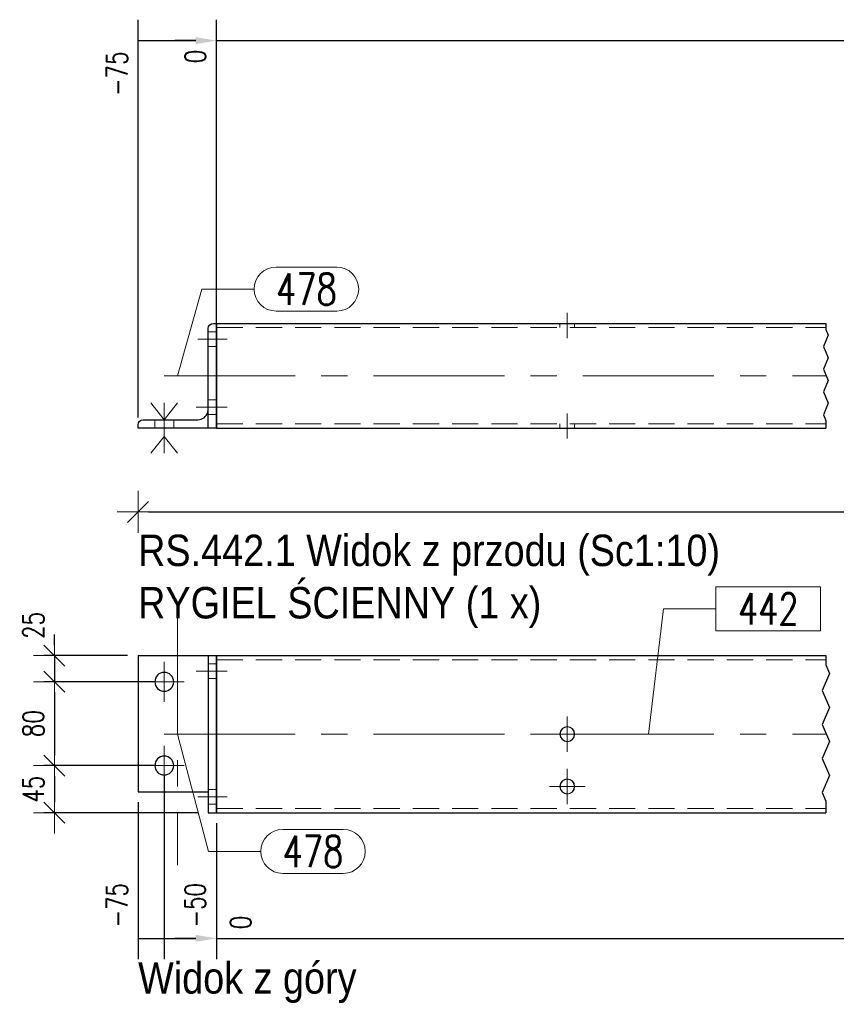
# Model space of a CAD drawing. Header units: millimetres. Extents: x -876 to 136, y 14938 to 15607.
# Tile 8 of 46: x -695 to -617, y 15195 to 15289. Entities that reach past the tile are written whole.
import ezdxf

# ---------------------------------------------------------------- set-up
doc = ezdxf.new("R2010")
doc.units = ezdxf.units.MM
doc.header["$LTSCALE"] = 10
doc.linetypes.add('HIDDEN', pattern=[0.375, 0.25, -0.125])
doc.linetypes.add('MITTE', pattern=[2, 1.25, -0.25, 0.25, -0.25])
doc.layers.get('Defpoints').update_dxf_attribs({"color": 1})
for name, color, linetype, lineweight in [('PS_Bolt', 4, 'Continuous', 13), ('PS_DIM', 4, 'Continuous', 13), ('PS_Hidden', 2, 'HIDDEN', 9), ('PS_Mid', 5, 'MITTE', 15), ('PS_Pos', 1, 'Continuous', 15), ('PS_Shape', 161, 'Continuous', 30), ('PS_SOLID', 7, 'Continuous', 30), ('PS_TEXT', 3, 'Continuous', 18)]:
    doc.layers.add(name, color=color, linetype=linetype, lineweight=lineweight)
doc.styles.add('gil', font='txt', dxfattribs={"width": 0.9})
doc.styles.add('simplex', font='simplex.shx', dxfattribs={"width": 0.75})
doc.dimstyles.new('1_10_GŁ_DS1-LS10', dxfattribs={"dimtxt": 2, "dimasz": 2, "dimexe": 2, "dimexo": 1, "dimgap": 1, "dimtad": 1, "dimjust": 4, "dimdec": 0, "dimlfac": 10, "dimtxsty": 'simplex', "dimblk1": 'NONE', "dimsah": 1, "dimcen": 2, "dimclrd": 256, "dimclre": 256, "dimclrt": 3, "dimadec": 1, "dimazin": 0, "dimtfac": 1, "dimtdec": 0, "dimtmove": 2, "dimatfit": 3, "dimfxl": 1, "dimarcsym": 0})
doc.dimstyles.new('1_10_PRZ_DS1-LS10', dxfattribs={"dimtxt": 2, "dimasz": 1, "dimexe": 2, "dimexo": 5, "dimgap": 1, "dimtad": 1, "dimdec": 0, "dimlfac": 10, "dimtxsty": 'simplex', "dimblk": 'dimznak', "dimcen": 2, "dimse1": 1, "dimse2": 1, "dimclrt": 3, "dimadec": 1, "dimazin": 0, "dimtfac": 1, "dimtdec": 0, "dimtix": 1, "dimtmove": 2, "dimatfit": 3, "dimldrblk": 'dim-grot', "dimfxl": 1, "dimarcsym": 0})
doc.dimstyles.new('1_10_SC', dxfattribs={"dimtxt": 2, "dimasz": 1, "dimexe": 1, "dimexo": 1, "dimgap": 1, "dimtad": 1, "dimdec": 0, "dimlfac": 10, "dimtxsty": 'simplex', "dimblk": 'dimznak', "dimcen": 2, "dimclrd": 256, "dimclre": 256, "dimclrt": 3, "dimadec": 1, "dimazin": 0, "dimtfac": 1, "dimtdec": 0, "dimtix": 1, "dimtmove": 2, "dimatfit": 3, "dimldrblk": 'dim-grot', "dimfxl": 1, "dimarcsym": 0})

# ---------------------------------------------------------------- blocks, each defined once
blk = doc.blocks.new('*D66')
at = {"layer": 'Defpoints', "color": 0, "transparency": 16777216}
for p in [(-676.121, 15287.305), (-683.621, 15250.305), (-676.121, 15250.305)]:
    blk.add_point(p, dxfattribs=at)
at = {"layer": 'PS_DIM', "lineweight": -2, "transparency": 16777216}
for p, q in [((-683.621, 15251.305), (-683.621, 15289.305)), ((-676.121, 15251.305), (-676.121, 15289.305)), ((-683.621, 15287.305), (-678.121, 15287.305))]:
    blk.add_line(p, q, dxfattribs=at)
at = {"layer": 'PS_DIM', "transparency": 16777216}
blk.add_solid([(-678.121, 15287.638), (-678.121, 15286.971), (-676.121, 15287.305)], dxfattribs=at)
at = {"layer": 'PS_DIM', "color": 3, "transparency": 16777216, "insert": (-685.641, 15284.142), "char_height": 2, "attachment_point": 5, "rotation": 90, "style": 'simplex'}
blk.add_mtext('-75', dxfattribs=at)
blk = doc.blocks.new('_None')
blk = doc.blocks.new('*D67')
at = {"layer": 'Defpoints', "color": 0, "transparency": 16777216}
for p in [(-676.121, 15287.305), (-676.121, 15250.305), (-676.121, 15250.305)]:
    blk.add_point(p, dxfattribs=at)
at = {"layer": 'PS_DIM', "lineweight": -2, "transparency": 16777216}
for p, q in [((-676.121, 15251.305), (-676.121, 15289.305)), ((-676.121, 15251.305), (-676.121, 15289.305)), ((-678.121, 15287.305), (-680.121, 15287.305)), ((-676.121, 15287.305), (-674.121, 15287.305))]:
    blk.add_line(p, q, dxfattribs=at)
at = {"layer": 'PS_DIM', "transparency": 16777216}
blk.add_solid([(-678.121, 15287.638), (-678.121, 15286.971), (-676.121, 15287.305)], dxfattribs=at)
at = {"layer": 'PS_DIM', "color": 3, "transparency": 16777216, "insert": (-678.141, 15285.785), "char_height": 2, "attachment_point": 5, "rotation": 90, "style": 'simplex'}
blk.add_mtext('0', dxfattribs=at)
blk = doc.blocks.new('*D68')
at = {"layer": 'Defpoints', "color": 0, "transparency": 16777216}
for p in [(-580.421, 15287.305), (-580.421, 15274.505), (-676.121, 15250.305)]:
    blk.add_point(p, dxfattribs=at)
at = {"layer": 'PS_DIM', "lineweight": -2, "transparency": 16777216}
for p, q in [((-676.121, 15251.305), (-676.121, 15289.305)), ((-580.421, 15275.505), (-580.421, 15289.305)), ((-676.121, 15287.305), (-582.421, 15287.305))]:
    blk.add_line(p, q, dxfattribs=at)
at = {"layer": 'PS_DIM', "transparency": 16777216}
blk.add_solid([(-582.421, 15287.638), (-582.421, 15286.971), (-580.421, 15287.305)], dxfattribs=at)
at = {"layer": 'PS_DIM', "color": 3, "transparency": 16777216, "insert": (-582.441, 15283.785), "char_height": 2, "attachment_point": 5, "rotation": 90, "style": 'simplex'}
blk.add_mtext('3010', dxfattribs=at)
blk = doc.blocks.new('*D69')
at = {"layer": 'Defpoints', "color": 0, "transparency": 16777216}
for p in [(-570.421, 15287.305), (-570.421, 15274.505), (-676.121, 15250.305)]:
    blk.add_point(p, dxfattribs=at)
at = {"layer": 'PS_DIM', "lineweight": -2, "transparency": 16777216}
for p, q in [((-676.121, 15251.305), (-676.121, 15289.305)), ((-570.421, 15275.505), (-570.421, 15289.305)), ((-676.121, 15287.305), (-572.421, 15287.305))]:
    blk.add_line(p, q, dxfattribs=at)
at = {"layer": 'PS_DIM', "transparency": 16777216}
blk.add_solid([(-572.421, 15287.638), (-572.421, 15286.971), (-570.421, 15287.305)], dxfattribs=at)
at = {"layer": 'PS_DIM', "color": 3, "transparency": 16777216, "insert": (-572.441, 15283.927), "char_height": 2, "attachment_point": 5, "rotation": 90, "style": 'simplex'}
blk.add_mtext('3110', dxfattribs=at)
blk = doc.blocks.new('*D70')
at = {"layer": 'Defpoints', "color": 0, "transparency": 16777216}
for p in [(-540.421, 15287.305), (-540.421, 15274.505), (-676.121, 15250.305)]:
    blk.add_point(p, dxfattribs=at)
at = {"layer": 'PS_DIM', "lineweight": -2, "transparency": 16777216}
for p, q in [((-676.121, 15251.305), (-676.121, 15289.305)), ((-540.421, 15275.505), (-540.421, 15289.305)), ((-676.121, 15287.305), (-542.421, 15287.305))]:
    blk.add_line(p, q, dxfattribs=at)
at = {"layer": 'PS_DIM', "transparency": 16777216}
blk.add_solid([(-542.421, 15287.638), (-542.421, 15286.971), (-540.421, 15287.305)], dxfattribs=at)
at = {"layer": 'PS_DIM', "color": 3, "transparency": 16777216, "insert": (-542.441, 15283.785), "char_height": 2, "attachment_point": 5, "rotation": 90, "style": 'simplex'}
blk.add_mtext('3410', dxfattribs=at)
blk = doc.blocks.new('*D71')
at = {"layer": 'Defpoints', "color": 0, "transparency": 16777216}
for p in [(-528.921, 15287.305), (-528.921, 15272.505), (-676.121, 15250.305)]:
    blk.add_point(p, dxfattribs=at)
at = {"layer": 'PS_DIM', "lineweight": -2, "transparency": 16777216}
for p, q in [((-676.121, 15251.305), (-676.121, 15289.305)), ((-528.921, 15273.505), (-528.921, 15289.305)), ((-676.121, 15287.305), (-530.921, 15287.305))]:
    blk.add_line(p, q, dxfattribs=at)
at = {"layer": 'PS_DIM', "transparency": 16777216}
blk.add_solid([(-530.921, 15287.638), (-530.921, 15286.971), (-528.921, 15287.305)], dxfattribs=at)
at = {"layer": 'PS_DIM', "color": 3, "transparency": 16777216, "insert": (-530.941, 15283.642), "char_height": 2, "attachment_point": 5, "rotation": 90, "style": 'simplex'}
blk.add_mtext('3525', dxfattribs=at)
blk = doc.blocks.new('*D72')
at = {"layer": 'Defpoints', "color": 0, "transparency": 16777216}
for p in [(-427.521, 15287.305), (-427.521, 15260.305), (-676.121, 15250.305)]:
    blk.add_point(p, dxfattribs=at)
at = {"layer": 'PS_DIM', "lineweight": -2, "transparency": 16777216}
for p, q in [((-676.121, 15251.305), (-676.121, 15289.305)), ((-427.521, 15261.305), (-427.521, 15289.305)), ((-676.121, 15287.305), (-429.521, 15287.305))]:
    blk.add_line(p, q, dxfattribs=at)
at = {"layer": 'PS_DIM', "transparency": 16777216}
blk.add_solid([(-429.521, 15287.638), (-429.521, 15286.971), (-427.521, 15287.305)], dxfattribs=at)
at = {"layer": 'PS_DIM', "color": 3, "transparency": 16777216, "insert": (-429.541, 15283.642), "char_height": 2, "attachment_point": 5, "rotation": 90, "style": 'simplex'}
blk.add_mtext('6570', dxfattribs=at)
blk = doc.blocks.new('*D73')
at = {"layer": 'Defpoints', "color": 0, "transparency": 16777216}
for p in [(-420.021, 15287.305), (-676.121, 15250.305), (-420.021, 15250.305)]:
    blk.add_point(p, dxfattribs=at)
at = {"layer": 'PS_DIM', "lineweight": -2, "transparency": 16777216}
for p, q in [((-676.121, 15251.305), (-676.121, 15289.305)), ((-420.021, 15251.305), (-420.021, 15289.305)), ((-676.121, 15287.305), (-422.021, 15287.305))]:
    blk.add_line(p, q, dxfattribs=at)
at = {"layer": 'PS_DIM', "transparency": 16777216}
blk.add_solid([(-422.021, 15287.638), (-422.021, 15286.971), (-420.021, 15287.305)], dxfattribs=at)
at = {"layer": 'PS_DIM', "color": 3, "transparency": 16777216, "insert": (-422.041, 15283.642), "char_height": 2, "attachment_point": 5, "rotation": 90, "style": 'simplex'}
blk.add_mtext('6645', dxfattribs=at)
blk = doc.blocks.new('dimznak')
at = {"color": 0}
for points in [[(0, 2), (0, -2)], [(-2, 0), (2, 0)]]:
    blk.add_lwpolyline(points, dxfattribs=at)
at = {"color": 2}
blk.add_lwpolyline([(1, 1), (-1, -1)], dxfattribs=at)
blk = doc.blocks.new('*D75')
at = {"layer": 'Defpoints', "color": 0, "transparency": 16777216}
for p in [(-683.621, 15228.585), (-691.621, 15226.085), (-681.121, 15226.085)]:
    blk.add_point(p, dxfattribs=at)
at = {"layer": 'PS_DIM', "lineweight": -2, "transparency": 16777216}
for p, q in [((-691.621, 15229.585), (-691.621, 15230.585)), ((-684.621, 15228.585), (-692.621, 15228.585)), ((-691.621, 15228.585), (-691.621, 15226.085)), ((-682.121, 15226.085), (-692.621, 15226.085)), ((-691.621, 15225.085), (-691.621, 15224.085))]:
    blk.add_line(p, q, dxfattribs=at)
for p, rotation in [((-691.621, 15228.585), 270), ((-691.621, 15226.085), 90)]:
    blk.add_blockref('dimznak', p, dxfattribs=dict(at, rotation=rotation))
at = {"layer": 'PS_DIM', "color": 3, "transparency": 16777216, "insert": (-693.621, 15231.47), "char_height": 2, "attachment_point": 5, "rotation": 90, "style": 'simplex'}
blk.add_mtext('25', dxfattribs=at)
blk = doc.blocks.new('dim-grot')
blk.add_hatch(color=256).paths.add_polyline_path([(0, 0), (-2, 0.5), (-2, -0.5)])
blk.add_lwpolyline([(0, 0), (-2, 0.5), (-2, -0.5), (0, 0)])
blk = doc.blocks.new('*D76')
at = {"layer": 'Defpoints', "color": 0, "transparency": 16777216}
for p in [(-681.121, 15226.085), (-691.621, 15218.085), (-681.121, 15218.085)]:
    blk.add_point(p, dxfattribs=at)
at = {"layer": 'PS_DIM', "lineweight": -2, "transparency": 16777216}
for p, q in [((-682.121, 15226.085), (-692.621, 15226.085)), ((-691.621, 15225.085), (-691.621, 15219.085)), ((-682.121, 15218.085), (-692.621, 15218.085))]:
    blk.add_line(p, q, dxfattribs=at)
for p, rotation in [((-691.621, 15226.085), 90), ((-691.621, 15218.085), 270)]:
    blk.add_blockref('dimznak', p, dxfattribs=dict(at, rotation=rotation))
at = {"layer": 'PS_DIM', "color": 3, "transparency": 16777216, "insert": (-693.621, 15222.085), "char_height": 2, "attachment_point": 5, "rotation": 90, "style": 'simplex'}
blk.add_mtext('80', dxfattribs=at)
blk = doc.blocks.new('*D77')
at = {"layer": 'Defpoints', "color": 0, "transparency": 16777216}
for p in [(-681.121, 15218.085), (-691.621, 15213.585), (-676.921, 15213.585)]:
    blk.add_point(p, dxfattribs=at)
at = {"layer": 'PS_DIM', "lineweight": -2, "transparency": 16777216}
for p, q in [((-682.121, 15218.085), (-692.621, 15218.085)), ((-691.621, 15217.085), (-691.621, 15214.585)), ((-677.921, 15213.585), (-692.621, 15213.585))]:
    blk.add_line(p, q, dxfattribs=at)
for p, rotation in [((-691.621, 15218.085), 90), ((-691.621, 15213.585), 270)]:
    blk.add_blockref('dimznak', p, dxfattribs=dict(at, rotation=rotation))
at = {"layer": 'PS_DIM', "color": 3, "transparency": 16777216, "insert": (-693.621, 15215.835), "char_height": 2, "attachment_point": 5, "rotation": 90, "style": 'simplex'}
blk.add_mtext('45', dxfattribs=at)
blk = doc.blocks.new('*D81')
at = {"layer": 'Defpoints', "color": 0, "transparency": 16777216}
for p in [(-683.621, 15215.585), (-676.121, 15213.585), (-676.121, 15201.585)]:
    blk.add_point(p, dxfattribs=at)
at = {"layer": 'PS_DIM', "lineweight": -2, "transparency": 16777216}
for p, q in [((-683.621, 15214.585), (-683.621, 15199.585)), ((-676.121, 15212.585), (-676.121, 15199.585)), ((-683.621, 15201.585), (-678.121, 15201.585))]:
    blk.add_line(p, q, dxfattribs=at)
at = {"layer": 'PS_DIM', "transparency": 16777216}
blk.add_solid([(-678.121, 15201.918), (-678.121, 15201.252), (-676.121, 15201.585)], dxfattribs=at)
at = {"layer": 'PS_DIM', "color": 3, "transparency": 16777216, "insert": (-685.641, 15204.748), "char_height": 2, "attachment_point": 5, "rotation": 90, "style": 'simplex'}
blk.add_mtext('-75', dxfattribs=at)
blk = doc.blocks.new('*D82')
at = {"layer": 'Defpoints', "color": 0, "transparency": 16777216}
for p in [(-681.121, 15218.085), (-676.121, 15213.585), (-676.121, 15201.585)]:
    blk.add_point(p, dxfattribs=at)
at = {"layer": 'PS_DIM', "lineweight": -2, "transparency": 16777216}
for p, q in [((-681.121, 15217.085), (-681.121, 15199.585)), ((-676.121, 15212.585), (-676.121, 15199.585)), ((-681.121, 15201.585), (-678.121, 15201.585))]:
    blk.add_line(p, q, dxfattribs=at)
at = {"layer": 'PS_DIM', "transparency": 16777216}
blk.add_solid([(-678.121, 15201.918), (-678.121, 15201.252), (-676.121, 15201.585)], dxfattribs=at)
at = {"layer": 'PS_DIM', "color": 3, "transparency": 16777216, "insert": (-678.168, 15204.748), "char_height": 2, "attachment_point": 5, "rotation": 90, "style": 'simplex'}
blk.add_mtext('-50', dxfattribs=at)
blk = doc.blocks.new('*D83')
at = {"layer": 'Defpoints', "color": 0, "transparency": 16777216}
for p in [(-676.121, 15213.585), (-676.121, 15213.585), (-676.121, 15201.585)]:
    blk.add_point(p, dxfattribs=at)
at = {"layer": 'PS_DIM', "lineweight": -2, "transparency": 16777216}
for p, q in [((-676.121, 15212.585), (-676.121, 15199.585)), ((-676.121, 15212.585), (-676.121, 15199.585)), ((-678.121, 15201.585), (-680.121, 15201.585)), ((-676.121, 15201.585), (-674.121, 15201.585))]:
    blk.add_line(p, q, dxfattribs=at)
at = {"layer": 'PS_DIM', "transparency": 16777216}
blk.add_solid([(-678.121, 15201.918), (-678.121, 15201.252), (-676.121, 15201.585)], dxfattribs=at)
at = {"layer": 'PS_DIM', "color": 3, "transparency": 16777216, "insert": (-673.825, 15203.105), "char_height": 2, "attachment_point": 5, "rotation": 90, "style": 'simplex'}
blk.add_mtext('0', dxfattribs=at)
blk = doc.blocks.new('*D84')
at = {"layer": 'Defpoints', "color": 0, "transparency": 16777216}
for p in [(-588.421, 15219.685), (-676.121, 15213.585), (-588.421, 15201.585)]:
    blk.add_point(p, dxfattribs=at)
at = {"layer": 'PS_DIM', "lineweight": -2, "transparency": 16777216}
for p, q in [((-588.421, 15218.685), (-588.421, 15199.585)), ((-676.121, 15212.585), (-676.121, 15199.585)), ((-676.121, 15201.585), (-590.421, 15201.585))]:
    blk.add_line(p, q, dxfattribs=at)
at = {"layer": 'PS_DIM', "transparency": 16777216}
blk.add_solid([(-590.421, 15201.918), (-590.421, 15201.252), (-588.421, 15201.585)], dxfattribs=at)
at = {"layer": 'PS_DIM', "color": 3, "transparency": 16777216, "insert": (-590.441, 15205.248), "char_height": 2, "attachment_point": 5, "rotation": 90, "style": 'simplex'}
blk.add_mtext('2930', dxfattribs=at)
blk = doc.blocks.new('*D85')
at = {"layer": 'Defpoints', "color": 0, "transparency": 16777216}
for p in [(-582.921, 15216.085), (-676.121, 15213.585), (-582.921, 15201.585)]:
    blk.add_point(p, dxfattribs=at)
at = {"layer": 'PS_DIM', "lineweight": -2, "transparency": 16777216}
for p, q in [((-582.921, 15215.085), (-582.921, 15199.585)), ((-676.121, 15212.585), (-676.121, 15199.585)), ((-676.121, 15201.585), (-584.921, 15201.585))]:
    blk.add_line(p, q, dxfattribs=at)
at = {"layer": 'PS_DIM', "transparency": 16777216}
blk.add_solid([(-584.921, 15201.918), (-584.921, 15201.252), (-582.921, 15201.585)], dxfattribs=at)
at = {"layer": 'PS_DIM', "color": 3, "transparency": 16777216, "insert": (-584.941, 15205.248), "char_height": 2, "attachment_point": 5, "rotation": 90, "style": 'simplex'}
blk.add_mtext('2985', dxfattribs=at)
blk = doc.blocks.new('*D86')
at = {"layer": 'Defpoints', "color": 0, "transparency": 16777216}
for p in [(-567.921, 15216.085), (-676.121, 15213.585), (-567.921, 15201.585)]:
    blk.add_point(p, dxfattribs=at)
at = {"layer": 'PS_DIM', "lineweight": -2, "transparency": 16777216}
for p, q in [((-567.921, 15215.085), (-567.921, 15199.585)), ((-676.121, 15212.585), (-676.121, 15199.585)), ((-676.121, 15201.585), (-569.921, 15201.585))]:
    blk.add_line(p, q, dxfattribs=at)
at = {"layer": 'PS_DIM', "transparency": 16777216}
blk.add_solid([(-569.921, 15201.918), (-569.921, 15201.252), (-567.921, 15201.585)], dxfattribs=at)
at = {"layer": 'PS_DIM', "color": 3, "transparency": 16777216, "insert": (-569.941, 15205.105), "char_height": 2, "attachment_point": 5, "rotation": 90, "style": 'simplex'}
blk.add_mtext('3135', dxfattribs=at)
blk = doc.blocks.new('*D87')
at = {"layer": 'Defpoints', "color": 0, "transparency": 16777216}
for p in [(-552.921, 15216.085), (-676.121, 15213.585), (-552.921, 15201.585)]:
    blk.add_point(p, dxfattribs=at)
at = {"layer": 'PS_DIM', "lineweight": -2, "transparency": 16777216}
for p, q in [((-552.921, 15215.085), (-552.921, 15199.585)), ((-676.121, 15212.585), (-676.121, 15199.585)), ((-676.121, 15201.585), (-554.921, 15201.585))]:
    blk.add_line(p, q, dxfattribs=at)
at = {"layer": 'PS_DIM', "transparency": 16777216}
blk.add_solid([(-554.921, 15201.918), (-554.921, 15201.252), (-552.921, 15201.585)], dxfattribs=at)
at = {"layer": 'PS_DIM', "color": 3, "transparency": 16777216, "insert": (-554.941, 15205.248), "char_height": 2, "attachment_point": 5, "rotation": 90, "style": 'simplex'}
blk.add_mtext('3285', dxfattribs=at)
blk = doc.blocks.new('*D88')
at = {"layer": 'Defpoints', "color": 0, "transparency": 16777216}
for p in [(-537.921, 15216.085), (-676.121, 15213.585), (-537.921, 15201.585)]:
    blk.add_point(p, dxfattribs=at)
at = {"layer": 'PS_DIM', "lineweight": -2, "transparency": 16777216}
for p, q in [((-537.921, 15215.085), (-537.921, 15199.585)), ((-676.121, 15212.585), (-676.121, 15199.585)), ((-676.121, 15201.585), (-539.921, 15201.585))]:
    blk.add_line(p, q, dxfattribs=at)
at = {"layer": 'PS_DIM', "transparency": 16777216}
blk.add_solid([(-539.921, 15201.918), (-539.921, 15201.252), (-537.921, 15201.585)], dxfattribs=at)
at = {"layer": 'PS_DIM', "color": 3, "transparency": 16777216, "insert": (-539.941, 15205.248), "char_height": 2, "attachment_point": 5, "rotation": 90, "style": 'simplex'}
blk.add_mtext('3435', dxfattribs=at)
blk = doc.blocks.new('*D89')
at = {"layer": 'Defpoints', "color": 0, "transparency": 16777216}
for p in [(-532.421, 15219.685), (-676.121, 15213.585), (-532.421, 15201.585)]:
    blk.add_point(p, dxfattribs=at)
at = {"layer": 'PS_DIM', "lineweight": -2, "transparency": 16777216}
for p, q in [((-532.421, 15218.685), (-532.421, 15199.585)), ((-676.121, 15212.585), (-676.121, 15199.585)), ((-676.121, 15201.585), (-534.421, 15201.585))]:
    blk.add_line(p, q, dxfattribs=at)
at = {"layer": 'PS_DIM', "transparency": 16777216}
blk.add_solid([(-534.421, 15201.918), (-534.421, 15201.252), (-532.421, 15201.585)], dxfattribs=at)
at = {"layer": 'PS_DIM', "color": 3, "transparency": 16777216, "insert": (-534.441, 15205.248), "char_height": 2, "attachment_point": 5, "rotation": 90, "style": 'simplex'}
blk.add_mtext('3490', dxfattribs=at)
blk = doc.blocks.new('*D90')
at = {"layer": 'Defpoints', "color": 0, "transparency": 16777216}
for p in [(-422.521, 15218.085), (-676.121, 15213.585), (-422.521, 15201.585)]:
    blk.add_point(p, dxfattribs=at)
at = {"layer": 'PS_DIM', "lineweight": -2, "transparency": 16777216}
for p, q in [((-422.521, 15217.085), (-422.521, 15199.585)), ((-676.121, 15212.585), (-676.121, 15199.585)), ((-676.121, 15201.585), (-424.521, 15201.585))]:
    blk.add_line(p, q, dxfattribs=at)
at = {"layer": 'PS_DIM', "transparency": 16777216}
blk.add_solid([(-424.521, 15201.918), (-424.521, 15201.252), (-422.521, 15201.585)], dxfattribs=at)
at = {"layer": 'PS_DIM', "color": 3, "transparency": 16777216, "insert": (-424.541, 15205.248), "char_height": 2, "attachment_point": 5, "rotation": 90, "style": 'simplex'}
blk.add_mtext('6620', dxfattribs=at)
blk = doc.blocks.new('*D91')
at = {"layer": 'Defpoints', "color": 0, "transparency": 16777216}
for p in [(-420.021, 15215.585), (-676.121, 15213.585), (-420.021, 15201.585)]:
    blk.add_point(p, dxfattribs=at)
at = {"layer": 'PS_DIM', "lineweight": -2, "transparency": 16777216}
for p, q in [((-420.021, 15214.585), (-420.021, 15199.585)), ((-676.121, 15212.585), (-676.121, 15199.585)), ((-676.121, 15201.585), (-422.021, 15201.585))]:
    blk.add_line(p, q, dxfattribs=at)
at = {"layer": 'PS_DIM', "transparency": 16777216}
blk.add_solid([(-422.021, 15201.918), (-422.021, 15201.252), (-420.021, 15201.585)], dxfattribs=at)
at = {"layer": 'PS_DIM', "color": 3, "transparency": 16777216, "insert": (-418.001, 15205.248), "char_height": 2, "attachment_point": 5, "rotation": 90, "style": 'simplex'}
blk.add_mtext('6645', dxfattribs=at)
blk = doc.blocks.new('*D429')
at = {"layer": 'Defpoints', "color": 0, "transparency": 16777216}
for p in [(-683.621, 15250.305), (-420.021, 15250.305), (-420.021, 15242.305)]:
    blk.add_point(p, dxfattribs=at)
at = {"layer": 'PS_DIM', "color": 0, "lineweight": -2, "transparency": 16777216}
blk.add_line((-682.621, 15242.305), (-421.021, 15242.305), dxfattribs=at)
at = {"layer": 'PS_DIM', "color": 0, "lineweight": -2, "transparency": 16777216, "rotation": 180}
blk.add_blockref('dimznak', (-683.621, 15242.305), dxfattribs=at)
at = {"layer": 'PS_DIM', "color": 0, "lineweight": -2, "transparency": 16777216}
blk.add_blockref('dimznak', (-420.021, 15242.305), dxfattribs=at)
at = {"layer": 'PS_DIM', "color": 3, "transparency": 16777216, "insert": (-551.821, 15244.345), "char_height": 2, "attachment_point": 5, "style": 'simplex'}
blk.add_mtext('6720', dxfattribs=at)
blk = doc.blocks.new('*X523')
at = {"color": 4, "linetype": 'Continuous'}
for p, q in [((-682.401, 15252.705), (-681.121, 15251.105)), ((-681.121, 15251.105), (-679.841, 15252.705)), ((-681.121, 15252.705), (-681.121, 15247.905)), ((-682.401, 15247.905), (-681.121, 15249.505)), ((-681.121, 15249.505), (-679.841, 15247.905))]:
    blk.add_line(p, q, dxfattribs=at)
blk = doc.blocks.new('*X527')
at = {"color": 4, "linetype": 'Continuous'}
for p, q in [((-682.401, 15252.705), (-681.121, 15251.105)), ((-681.121, 15251.105), (-679.841, 15252.705)), ((-681.121, 15252.705), (-681.121, 15247.905)), ((-682.401, 15247.905), (-681.121, 15249.505)), ((-681.121, 15249.505), (-679.841, 15247.905))]:
    blk.add_line(p, q, dxfattribs=at)
blk = doc.blocks.new('*X534')
at = {"color": 1}
for p, q in [((-617.921, 15260.305), (-617.921, 15259.716)), ((-617.921, 15259.716), (-617.691, 15259.175)), ((-617.691, 15259.175), (-618.15, 15258.091)), ((-618.15, 15258.091), (-617.691, 15257.007)), ((-617.691, 15257.007), (-618.15, 15255.924)), ((-618.15, 15255.924), (-617.691, 15254.84)), ((-617.691, 15254.84), (-618.15, 15253.757)), ((-618.15, 15253.757), (-617.691, 15252.673)), ((-617.691, 15252.673), (-618.15, 15251.589)), ((-618.15, 15251.589), (-617.921, 15251.048)), ((-617.921, 15251.048), (-617.921, 15250.305))]:
    blk.add_line(p, q, dxfattribs=at)
at = {"layer": 'PS_Hidden', "color": 2, "linetype": 'HIDDEN'}
for p, q in [((-676.121, 15259.905), (-617.921, 15259.905)), ((-643.321, 15259.905), (-643.321, 15260.305)), ((-641.921, 15259.905), (-641.921, 15260.305)), ((-676.921, 15259.505), (-676.121, 15259.505)), ((-676.921, 15258.105), (-676.121, 15258.105)), ((-676.921, 15253.005), (-676.121, 15253.005)), ((-677.055, 15251.605), (-676.921, 15251.605)), ((-676.921, 15251.605), (-676.121, 15251.605)), ((-682.021, 15250.305), (-682.021, 15251.105)), ((-680.221, 15250.305), (-680.221, 15251.105)), ((-676.121, 15250.705), (-617.921, 15250.705)), ((-643.321, 15250.705), (-643.321, 15250.305)), ((-641.921, 15250.705), (-641.921, 15250.305))]:
    blk.add_line(p, q, dxfattribs=at)
at = {"layer": 'PS_Mid', "color": 5, "linetype": 'MITTE'}
for p, q in [((-642.621, 15261.305), (-642.621, 15258.905)), ((-642.621, 15261.305), (-642.621, 15258.905)), ((-675.121, 15258.805), (-677.921, 15258.805)), ((-675.121, 15258.805), (-677.921, 15258.805)), ((-681.121, 15255.305), (-617.921, 15255.305)), ((-679.871, 15255.305), (-679.871, 15255.305)), ((-675.121, 15252.305), (-678.059, 15252.305)), ((-675.121, 15252.305), (-677.921, 15252.305)), ((-681.121, 15252.105), (-681.121, 15249.305)), ((-681.121, 15252.105), (-681.121, 15249.305)), ((-642.621, 15249.305), (-642.621, 15251.705)), ((-642.621, 15249.305), (-642.621, 15251.705))]:
    blk.add_line(p, q, dxfattribs=at)
at = {"layer": 'PS_SOLID', "color": 7, "linetype": 'Continuous'}
for p, q in [((-676.921, 15250.305), (-676.921, 15259.805)), ((-676.421, 15260.305), (-676.121, 15260.305)), ((-676.121, 15260.305), (-676.121, 15250.305)), ((-676.121, 15250.305), (-676.121, 15260.305)), ((-676.121, 15260.305), (-617.921, 15260.305)), ((-676.963, 15251.815), (-676.962, 15251.818)), ((-676.921, 15251.815), (-676.963, 15251.815)), ((-676.962, 15251.818), (-676.961, 15251.822)), ((-676.961, 15251.822), (-676.96, 15251.826)), ((-676.96, 15251.826), (-676.959, 15251.83)), ((-676.959, 15251.83), (-676.958, 15251.834)), ((-676.958, 15251.834), (-676.957, 15251.838)), ((-676.957, 15251.838), (-676.956, 15251.842)), ((-676.956, 15251.842), (-676.955, 15251.846)), ((-676.955, 15251.846), (-676.954, 15251.85)), ((-676.954, 15251.85), (-676.953, 15251.854)), ((-676.953, 15251.854), (-676.951, 15251.858)), ((-676.951, 15251.858), (-676.95, 15251.862)), ((-676.95, 15251.862), (-676.949, 15251.866)), ((-676.949, 15251.866), (-676.948, 15251.87)), ((-676.948, 15251.87), (-676.947, 15251.875)), ((-676.947, 15251.875), (-676.946, 15251.879)), ((-676.946, 15251.879), (-676.945, 15251.883)), ((-676.945, 15251.883), (-676.944, 15251.888)), ((-676.944, 15251.888), (-676.943, 15251.892)), ((-676.943, 15251.896), (-676.942, 15251.901)), ((-676.943, 15251.892), (-676.943, 15251.896)), ((-676.942, 15251.901), (-676.941, 15251.905)), ((-676.941, 15251.905), (-676.94, 15251.91)), ((-676.94, 15251.91), (-676.939, 15251.914)), ((-676.939, 15251.914), (-676.938, 15251.919)), ((-676.938, 15251.919), (-676.937, 15251.924)), ((-676.937, 15251.924), (-676.936, 15251.928)), ((-676.936, 15251.928), (-676.935, 15251.933)), ((-676.935, 15251.937), (-676.934, 15251.942)), ((-676.935, 15251.933), (-676.935, 15251.937)), ((-676.934, 15251.942), (-676.933, 15251.947)), ((-676.933, 15251.947), (-676.932, 15251.952)), ((-676.932, 15251.956), (-676.931, 15251.961)), ((-676.932, 15251.952), (-676.932, 15251.956)), ((-676.931, 15251.961), (-676.93, 15251.966)), ((-676.93, 15251.971), (-676.929, 15251.976)), ((-676.93, 15251.966), (-676.93, 15251.971)), ((-676.929, 15251.976), (-676.928, 15251.981)), ((-676.928, 15251.986), (-676.927, 15251.991)), ((-676.928, 15251.981), (-676.928, 15251.986)), ((-676.927, 15251.996), (-676.926, 15252.001)), ((-676.927, 15251.991), (-676.927, 15251.996)), ((-676.926, 15252.001), (-676.925, 15252.006)), ((-676.925, 15252.011), (-676.924, 15252.016)), ((-676.925, 15252.006), (-676.925, 15252.011)), ((-676.924, 15252.026), (-676.923, 15252.031)), ((-676.924, 15252.021), (-676.924, 15252.026)), ((-676.924, 15252.016), (-676.924, 15252.021)), ((-676.923, 15252.041), (-676.922, 15252.047)), ((-676.923, 15252.036), (-676.923, 15252.041)), ((-676.923, 15252.031), (-676.923, 15252.036)), ((-676.922, 15252.057), (-676.921, 15252.062)), ((-676.922, 15252.052), (-676.922, 15252.057)), ((-676.922, 15252.047), (-676.922, 15252.052)), ((-676.921, 15252.099), (-676.921, 15252.105)), ((-676.921, 15252.094), (-676.921, 15252.099)), ((-676.921, 15252.089), (-676.921, 15252.094)), ((-676.921, 15252.083), (-676.921, 15252.089)), ((-676.921, 15252.078), (-676.921, 15252.083)), ((-676.921, 15252.073), (-676.921, 15252.078)), ((-676.921, 15252.068), (-676.921, 15252.073)), ((-676.921, 15252.062), (-676.921, 15252.068)), ((-683.621, 15250.305), (-683.621, 15250.605)), ((-676.921, 15250.305), (-683.621, 15250.305)), ((-683.121, 15251.105), (-677.921, 15251.105)), ((-676.121, 15250.305), (-676.921, 15250.305)), ((-676.121, 15250.305), (-617.921, 15250.305))]:
    blk.add_line(p, q, dxfattribs=at)
at = {"layer": 'PS_SOLID', "extrusion": (0, 0, -1)}
for centre in [(676.421, 15259.805), (683.121, 15250.605)]:
    blk.add_arc(centre, 0.5, 0, 90, dxfattribs=at)
at = {"layer": 'PS_SOLID'}
blk.add_arc((-677.921, 15252.105), 1, 270, 343.14815, dxfattribs=at)
blk = doc.blocks.new('*X542')
at = {"color": 1}
for p, q in [((-670.433, 15265.68), (-664.647, 15265.68)), ((-679.871, 15255.305), (-677.533, 15263.58)), ((-677.533, 15263.58), (-672.533, 15263.58)), ((-670.433, 15261.48), (-664.647, 15261.48))]:
    blk.add_line(p, q, dxfattribs=at)
for centre, start, end in [((-670.433, 15263.58), 90, 270), ((-664.647, 15263.58), 270, 90)]:
    blk.add_arc(centre, 2.1, start, end, dxfattribs=at)
at = {"color": 30, "style": 'simplex', "width": 0.75}
blk.add_text('478', height=3, dxfattribs=at).set_placement((-670.433, 15262.08))
blk = doc.blocks.new('*X544')
at = {"color": 3, "style": 'gil', "width": 0.9}
for s, p in [('RS.442.1 Widok z przodu (Sc1:10)', (-683.621, 15237.134)), ('RYGIEL ŚCIENNY (1 x)', (-683.621, 15232.134))]:
    blk.add_text(s, height=3, dxfattribs=at).set_placement(p)
blk = doc.blocks.new('*X546')
at = {"color": 4, "linetype": 'Continuous'}
blk.add_line((-681.121, 15226.085), (-681.121, 15226.085), dxfattribs=at)
blk.add_line((-681.121, 15226.085), (-681.121, 15226.085), dxfattribs=at)
blk.add_line((-681.121, 15226.085), (-681.121, 15226.085), dxfattribs=at)
blk.add_line((-681.121, 15226.085), (-681.121, 15226.085), dxfattribs=at)
blk.add_line((-681.121, 15226.085), (-681.121, 15226.085), dxfattribs=at)
blk = doc.blocks.new('*X550')
at = {"color": 4, "linetype": 'Continuous'}
blk.add_line((-681.121, 15218.085), (-681.121, 15218.085), dxfattribs=at)
blk.add_line((-681.121, 15218.085), (-681.121, 15218.085), dxfattribs=at)
blk.add_line((-681.121, 15218.085), (-681.121, 15218.085), dxfattribs=at)
blk.add_line((-681.121, 15218.085), (-681.121, 15218.085), dxfattribs=at)
blk.add_line((-681.121, 15218.085), (-681.121, 15218.085), dxfattribs=at)
blk = doc.blocks.new('*X557')
at = {"color": 1}
for p, q in [((-617.921, 15228.585), (-617.921, 15227.703)), ((-617.577, 15226.89), (-618.264, 15225.264)), ((-617.921, 15227.703), (-617.577, 15226.89)), ((-618.264, 15225.264), (-617.577, 15223.639)), ((-617.577, 15223.639), (-618.264, 15222.014)), ((-618.264, 15222.014), (-617.577, 15220.388)), ((-617.577, 15220.388), (-618.264, 15218.763)), ((-618.264, 15218.763), (-617.577, 15217.137)), ((-617.577, 15217.137), (-618.264, 15215.512)), ((-618.264, 15215.512), (-617.921, 15214.699)), ((-617.921, 15214.699), (-617.921, 15213.585))]:
    blk.add_line(p, q, dxfattribs=at)
at = {"layer": 'PS_Hidden', "color": 2, "linetype": 'HIDDEN'}
for p, q in [((-676.921, 15227.785), (-676.121, 15227.785)), ((-676.121, 15228.185), (-617.921, 15228.185)), ((-676.921, 15226.385), (-676.121, 15226.385)), ((-676.921, 15215.785), (-676.121, 15215.785)), ((-676.921, 15214.385), (-676.121, 15214.385)), ((-676.121, 15213.985), (-617.921, 15213.985))]:
    blk.add_line(p, q, dxfattribs=at)
at = {"layer": 'PS_Mid', "color": 5, "linetype": 'MITTE'}
for p, q in [((-679.871, 15233.585), (-679.871, 15208.585)), ((-681.121, 15227.985), (-681.121, 15224.185)), ((-675.121, 15227.085), (-678.059, 15227.085)), ((-675.121, 15227.085), (-677.921, 15227.085)), ((-679.221, 15226.085), (-683.021, 15226.085)), ((-642.621, 15222.785), (-642.621, 15219.385)), ((-642.621, 15222.785), (-642.621, 15219.385)), ((-681.121, 15221.085), (-617.921, 15221.085)), ((-640.921, 15221.085), (-644.321, 15221.085)), ((-640.921, 15221.085), (-644.321, 15221.085)), ((-681.121, 15219.985), (-681.121, 15216.185)), ((-679.221, 15218.085), (-683.021, 15218.085)), ((-642.621, 15217.785), (-642.621, 15214.385)), ((-642.621, 15217.785), (-642.621, 15214.385)), ((-640.921, 15216.085), (-644.321, 15216.085)), ((-640.921, 15216.085), (-644.321, 15216.085)), ((-675.121, 15215.085), (-677.921, 15215.085)), ((-675.121, 15215.085), (-677.921, 15215.085))]:
    blk.add_line(p, q, dxfattribs=at)
at = {"layer": 'PS_SOLID', "color": 7, "linetype": 'Continuous'}
for p, q in [((-683.621, 15228.585), (-676.921, 15228.585)), ((-683.621, 15228.585), (-683.621, 15215.585)), ((-676.921, 15228.585), (-676.121, 15228.585)), ((-676.921, 15228.585), (-676.921, 15213.585)), ((-676.121, 15228.585), (-676.121, 15213.585)), ((-676.121, 15213.585), (-676.121, 15228.585)), ((-676.121, 15228.585), (-617.921, 15228.585)), ((-683.621, 15215.585), (-676.921, 15215.585)), ((-676.921, 15213.585), (-676.121, 15213.585)), ((-676.121, 15213.585), (-617.921, 15213.585))]:
    blk.add_line(p, q, dxfattribs=at)
at = {"layer": 'PS_SOLID', "color": 7, "extrusion": (0, 0, -1)}
for centre, radius in [((681.121, 15226.085), 0.9), ((642.621, 15221.085), 0.7), ((681.121, 15218.085), 0.9), ((642.621, 15216.085), 0.7)]:
    blk.add_circle(centre, radius, dxfattribs=at)
blk = doc.blocks.new('*X558')
at = {"color": 1}
for p, q in [((-618.429, 15235.145), (-628.415, 15235.145)), ((-628.415, 15235.145), (-628.415, 15230.945)), ((-618.429, 15230.945), (-618.429, 15235.145)), ((-634.878, 15221.085), (-633.415, 15233.045)), ((-633.415, 15233.045), (-628.415, 15233.045)), ((-628.415, 15230.945), (-618.429, 15230.945))]:
    blk.add_line(p, q, dxfattribs=at)
at = {"color": 30, "style": 'simplex', "width": 0.75}
blk.add_text('442', height=3, dxfattribs=at).set_placement((-626.315, 15231.545))
blk = doc.blocks.new('*X565')
at = {"color": 1}
for p, q in [((-679.871, 15221.085), (-676.91, 15209.888)), ((-669.81, 15211.988), (-664.024, 15211.988)), ((-676.91, 15209.888), (-671.91, 15209.888)), ((-669.81, 15207.788), (-664.024, 15207.788))]:
    blk.add_line(p, q, dxfattribs=at)
for centre, start, end in [((-669.81, 15209.888), 90, 270), ((-664.024, 15209.888), 270, 90)]:
    blk.add_arc(centre, 2.1, start, end, dxfattribs=at)
at = {"color": 30, "style": 'simplex', "width": 0.75}
blk.add_text('478', height=3, dxfattribs=at).set_placement((-669.81, 15208.388))
blk = doc.blocks.new('*X567')
at = {"color": 3, "style": 'gil', "width": 0.9}
blk.add_text('Widok z góry', height=3, dxfattribs=at).set_placement((-683.621, 15196.312))

msp = doc.modelspace()

# ---------------------------------------------------------------- block references
at = {"layer": 'PS_Bolt', "color": 4}
for name in ['*X523', '*X527', '*X546', '*X550']:
    msp.add_blockref(name, (0, 0), dxfattribs=at)
at = {"layer": 'PS_Pos'}
for name in ['*X542', '*X558', '*X565']:
    msp.add_blockref(name, (0, 0), dxfattribs=at)
at = {"layer": 'PS_Shape', "color": 20}
for name in ['*X534', '*X557']:
    msp.add_blockref(name, (0, 0), dxfattribs=at)
at = {"layer": 'PS_TEXT'}
for name in ['*X544', '*X567']:
    msp.add_blockref(name, (0, 0), dxfattribs=at)

# ---------------------------------------------------------------- dimensions: what is measured, and where the dimension line sits
at = {"layer": 'PS_DIM'}
for base, p1, p2, text, picture, middle in [((-676.121, 15287.305), (-683.621, 15250.305), (-676.121, 15250.305), '-75', '*D66', (-685.641, 15284.142)), ((-676.121, 15287.305), (-676.121, 15250.305), (-676.121, 15250.305), '0', '*D67', (-678.141, 15285.785)), ((-580.421, 15287.305), (-676.121, 15250.305), (-580.421, 15274.505), '3010', '*D68', (-582.441, 15283.785)), ((-570.421, 15287.305), (-676.121, 15250.305), (-570.421, 15274.505), '3110', '*D69', (-572.441, 15283.927)), ((-540.421, 15287.305), (-676.121, 15250.305), (-540.421, 15274.505), '3410', '*D70', (-542.441, 15283.785)), ((-528.921, 15287.305), (-676.121, 15250.305), (-528.921, 15272.505), '3525', '*D71', (-530.941, 15283.642)), ((-427.521, 15287.305), (-676.121, 15250.305), (-427.521, 15260.305), '6570', '*D72', (-429.541, 15283.642)), ((-420.021, 15287.305), (-676.121, 15250.305), (-420.021, 15250.305), '6645', '*D73', (-422.041, 15283.642)), ((-588.421, 15201.585), (-676.121, 15213.585), (-588.421, 15219.685), '2930', '*D84', (-590.441, 15205.248)), ((-532.421, 15201.585), (-676.121, 15213.585), (-532.421, 15219.685), '3490', '*D89', (-534.441, 15205.248)), ((-676.121, 15201.585), (-681.121, 15218.085), (-676.121, 15213.585), '-50', '*D82', (-678.168, 15204.748)), ((-422.521, 15201.585), (-676.121, 15213.585), (-422.521, 15218.085), '6620', '*D90', (-424.541, 15205.248)), ((-676.121, 15201.585), (-683.621, 15215.585), (-676.121, 15213.585), '-75', '*D81', (-685.641, 15204.748)), ((-582.921, 15201.585), (-676.121, 15213.585), (-582.921, 15216.085), '2985', '*D85', (-584.941, 15205.248)), ((-567.921, 15201.585), (-676.121, 15213.585), (-567.921, 15216.085), '3135', '*D86', (-569.941, 15205.105)), ((-552.921, 15201.585), (-676.121, 15213.585), (-552.921, 15216.085), '3285', '*D87', (-554.941, 15205.248)), ((-537.921, 15201.585), (-676.121, 15213.585), (-537.921, 15216.085), '3435', '*D88', (-539.941, 15205.248)), ((-420.021, 15201.585), (-676.121, 15213.585), (-420.021, 15215.585), '6645', '*D91', (-418.001, 15205.248)), ((-676.121, 15201.585), (-676.121, 15213.585), (-676.121, 15213.585), '0', '*D83', (-673.825, 15203.105))]:
    dim = msp.add_linear_dim(base=base, p1=p1, p2=p2, text=text, dimstyle='1_10_GŁ_DS1-LS10', dxfattribs=at)
    dim.commit()
    dim.dimension.update_dxf_attribs({"geometry": picture, "text_midpoint": middle, "dimtype": 128, "text_rotation": 90})
dim = msp.add_linear_dim(base=(-420.021, 15242.305), p1=(-683.621, 15250.305), p2=(-420.021, 15250.305), text='6720', dimstyle='1_10_PRZ_DS1-LS10', dxfattribs=at)
dim.commit()
dim.dimension.update_dxf_attribs({"geometry": '*D429', "text_midpoint": (-551.821, 15244.345), "dimtype": 128})
dim = msp.add_linear_dim(base=(-691.621, 15226.085), p1=(-683.621, 15228.585), p2=(-681.121, 15226.085), angle=90, dimstyle='1_10_SC', dxfattribs=at)
dim.commit()
dim.dimension.update_dxf_attribs({"geometry": '*D75', "text_midpoint": (-693.621, 15231.47), "dimtype": 128})
for base, p1, p2, picture, middle in [((-691.621, 15218.085), (-681.121, 15226.085), (-681.121, 15218.085), '*D76', (-693.621, 15222.085)), ((-691.621, 15213.585), (-681.121, 15218.085), (-676.921, 15213.585), '*D77', (-693.621, 15215.835))]:
    dim = msp.add_linear_dim(base=base, p1=p1, p2=p2, angle=90, dimstyle='1_10_SC', dxfattribs=at)
    dim.commit()
    dim.dimension.update_dxf_attribs({"geometry": picture, "text_midpoint": middle})

doc.saveas('drawing.dxf')
